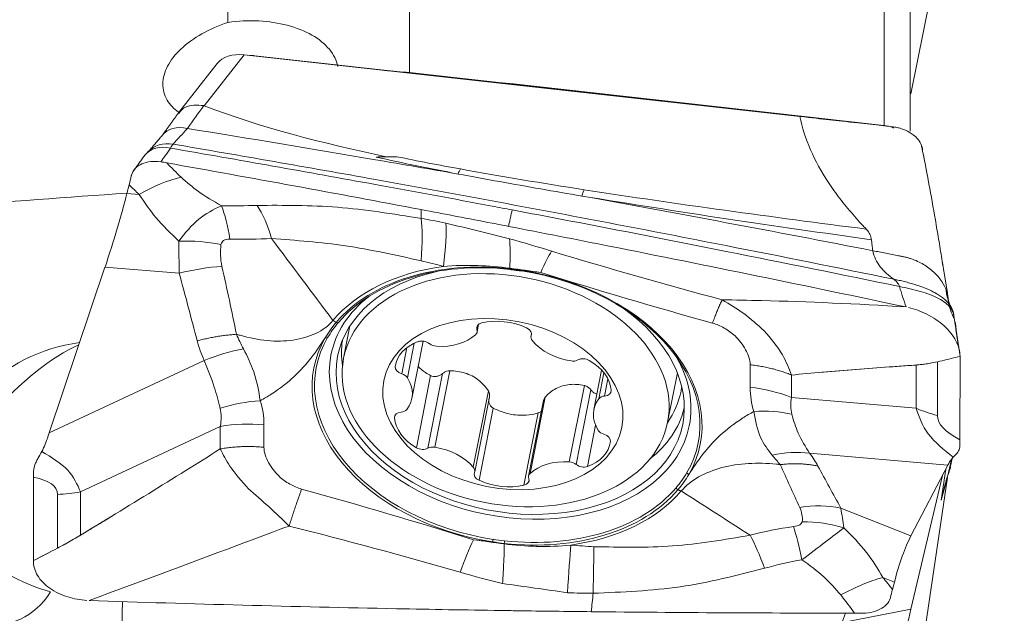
# Model space of a CAD drawing. Extents: x -61 to 52, y -27 to 54.
# Tile 8 of 12: x 33.02 to 40.33, y 5.59 to 10. Entities that reach past the tile are written whole.
import ezdxf

# ---------------------------------------------------------------- set-up
doc = ezdxf.new("R2010")
doc.units = 0
doc.header["$PDMODE"] = 1
doc.layers.get('DEFPOINTS').update_dxf_attribs({"linetype": 'CONTINUOUS'})
for name, color, linetype, lineweight in [('1', 4, 'CONTINUOUS', 50), ('2', 7, 'CONTINUOUS', 25), ('SK2', 7, 'CONTINUOUS', 25)]:
    doc.layers.add(name, color=color, linetype=linetype, lineweight=lineweight)
doc.styles.add('STANDARD 3.5 mm', font='monos.ttf', dxfattribs={"height": 3.5})
doc.dimstyles.new('AM_DIN', dxfattribs={"dimtxt": 3.5, "dimasz": 2.5, "dimexe": 2, "dimexo": 1, "dimgap": 1, "dimtad": 1, "dimdsep": 46, "dimtxsty": 'STANDARD 3.5 mm', "dimcen": 0.09, "dimadec": 0, "dimazin": 2, "dimtm": 1e-09, "dimtfac": 0.707107, "dimtmove": 0, "dimatfit": 3, "dimfxl": 1, "dimtolj": 1, "dimlwd": -1, "dimlwe": -1, "dimarcsym": 0})

# ---------------------------------------------------------------- blocks, each defined once
blk = doc.blocks.new('*D8')
at = {"layer": 'DEFPOINTS', "color": 0}
for p in [(-50, 49.0545), (40, 12.5), (-50, 9)]:
    blk.add_point(p, dxfattribs=at)
at = {"layer": 'SK2', "color": 0}
for p, q in [((-50, 10), (-50, 51.0545)), ((40, 13.5), (40, 51.0545)), ((37.5, 49.0545), (-47.5, 49.0545))]:
    blk.add_line(p, q, dxfattribs=at)
for points in [[(-47.5, 49.4712), (-47.5, 48.6378), (-50, 49.0545)], [(37.5, 49.4712), (37.5, 48.6378), (40, 49.0545)]]:
    blk.add_solid(points, dxfattribs=at)
at = {"layer": 'SK2', "color": 0, "insert": (-5, 51.866), "char_height": 3.5, "attachment_point": 5, "style": 'STANDARD 3.5 mm'}
blk.add_mtext('\\A1;90', dxfattribs=at)
blk = doc.blocks.new('*D13')
at = {"layer": '2', "color": 0}
for p, q in [((41, 12.5), (51.8076, 12.5)), ((49.8076, 10), (49.8076, -10)), ((41, -12.5), (51.8076, -12.5))]:
    blk.add_line(p, q, dxfattribs=at)
for points in [[(49.3909, 10), (50.2243, 10), (49.8076, 12.5)], [(49.3909, -10), (50.2243, -10), (49.8076, -12.5)]]:
    blk.add_solid(points, dxfattribs=at)
at = {"layer": 'DEFPOINTS', "color": 0}
for p in [(40, 12.5), (40, -12.5), (49.8076, -12.5)]:
    blk.add_point(p, dxfattribs=at)
at = {"layer": '2', "color": 0, "insert": (46.9445, 0), "char_height": 3.5, "attachment_point": 5, "rotation": 90, "style": 'STANDARD 3.5 mm'}
blk.add_mtext('\\A1;%%c25', dxfattribs=at)

msp = doc.modelspace()

# ---------------------------------------------------------------- linework, layer by layer
at = {"layer": '1', "lineweight": 18}
for p, q in [((39.9095, 10.798), (39.6353, 9.444)), ((34.5684, 10.4427), (34.5684, 9.9751)), ((35.9145, 10.4136), (35.9145, 9.6022)), ((39.6292, 9.1677), (39.6292, 10.251)), ((34.6874, 9.7337), (34.7543, 9.7263)), ((34.7543, 9.7263), (38.8115, 9.2759)), ((34.7669, 9.7273), (39.4337, 9.2092)), ((34.4888, 9.6706), (34.2022, 9.3039)), ((35.8211, 8.9772), (35.7427, 8.9771)), ((33.8188, 8.7047), (33.8348, 8.7684)), ((33.2423, 6.9257), (33.6559, 8.1573)), ((36.7447, 8.1284), (36.7451, 8.129)), ((38.5251, 7.9088), (38.5267, 7.9088)), ((38.5267, 7.9088), (38.5279, 7.9088)), ((35.4737, 7.7202), (35.4264, 7.4807)), ((36.4168, 7.6745), (36.4283, 7.7324)), ((35.9328, 7.1808), (36.0171, 7.6075)), ((36.8209, 7.6636), (36.8167, 7.6422)), ((39.9996, 6.8754), (39.9999, 7.4942)), ((35.8152, 7.4463), (35.8097, 7.4184)), ((37.3406, 7.3923), (37.2828, 7.0992)), ((37.83, 7.006), (37.9024, 7.3725)), ((36.3989, 6.6378), (36.5087, 7.1942)), ((36.9095, 7.166), (36.7988, 6.6056)), ((39.9095, 6.6857), (39.6353, 6.1603)), ((33.1246, 6.5963), (33.1243, 5.9775)), ((39.8693, 6.6087), (39.6353, 5.6161)), ((39.7226, 5.357), (39.9066, 6.5935)), ((34.7068, 6.1163), (34.7055, 6.1158)), ((34.7085, 6.1169), (34.7068, 6.1163)), ((39.513, 5.8182), (39.4987, 5.7632))]:
    msp.add_line(p, q, dxfattribs=at)
at = {"layer": '1', "lineweight": 13}
for p, q in [((39.4359, 10.3018), (39.4359, 9.209)), ((34.6874, 9.7337), (34.3923, 9.3562)), ((34.7664, 9.725), (34.7669, 9.7273)), ((39.6292, 9.4449), (39.6353, 9.444)), ((39.4332, 9.2064), (39.4337, 9.2092)), ((33.8188, 8.7047), (33.9097, 8.6971)), ((34.2071, 8.1114), (33.6559, 8.1573)), ((36.6597, 8.1455), (36.6601, 8.1396)), ((36.745, 8.1339), (36.7447, 8.1284)), ((36.8887, 8.1179), (36.745, 8.1339)), ((36.4221, 7.7268), (36.4154, 7.6925)), ((36.821, 7.6609), (36.8186, 7.6484)), ((35.8963, 7.5593), (35.8579, 7.3646)), ((35.9505, 7.5914), (35.8999, 7.3352)), ((33.2423, 6.9257), (34.3915, 7.4648)), ((39.8321, 7.4546), (39.8319, 7.0558)), ((36.214, 7.3869), (36.1021, 6.82)), ((38.4427, 7.2644), (38.4428, 7.4314)), ((39.6739, 7.1086), (39.6741, 7.43)), ((36.0721, 7.3521), (35.9662, 6.8156)), ((36.1597, 7.366), (36.0503, 6.8121)), ((37.3578, 7.3723), (37.3198, 7.1797)), ((37.3877, 7.3264), (37.3626, 7.1997)), ((38.7494, 7.3557), (38.7494, 7.1887)), ((36.5005, 7.2378), (36.3886, 6.6709)), ((37.2125, 7.2775), (37.1005, 6.7106)), ((37.2613, 7.2454), (37.1519, 6.6914)), ((36.9219, 7.1917), (36.81, 6.6248)), ((38.7494, 7.1887), (39.6739, 7.1086)), ((36.5371, 7.1103), (36.4311, 6.5737)), ((35.8066, 7.0548), (35.8031, 7.0372)), ((36.8702, 7.0738), (36.7643, 6.5372)), ((34.5113, 6.974), (33.4748, 6.4879)), ((34.5112, 6.807), (34.5113, 6.974)), ((34.8352, 6.9859), (34.8351, 6.8189)), ((37.2962, 6.9823), (37.2358, 6.6765)), ((39.9095, 6.6857), (38.8842, 6.7746)), ((39.8939, 6.6558), (39.8602, 6.4254)), ((39.8602, 6.4254), (39.9066, 6.5935)), ((33.3025, 6.0696), (33.3027, 6.4685)), ((33.4748, 6.4879), (33.4747, 6.1664)), ((39.1158, 6.3665), (39.6353, 6.1603)), ((36.3892, 6.1324), (36.5329, 6.1165)), ((39.513, 5.8182), (39.4272, 5.8522)), ((39.1158, 5.5141), (39.6353, 5.6161))]:
    msp.add_line(p, q, dxfattribs=at)
at = {"layer": '1', "lineweight": 18}
for centre, major_axis, ratio, start_param, end_param in [((34.6989, 9.5659), (-0.2304, 0.0649), 0.680893, 4.950794, 6.011173), ((34.7641, 9.5878), (-0.1962, 0.0387), 0.69241, 4.83398, 5.019519), ((48.5824, 0.0001), (-85.2591, 8.6879), 0.097713, 4.871472, 4.873678), ((27.974, 2.0798), (-87.1378, 8.8746), 0.094943, 4.590144, 4.63081), ((34.1364, 8.8507), (0.1856, -0.1358), 0.769984, 2.055223, 3.124004), ((34.137, 8.8514), (0.1484, -0.1757), 0.92542, 2.293483, 3.25359), ((32.6638, 7.0163), (-1.1639, -2.5152), 0.178457, 2.122291, 2.386028), ((34.3396, 7.9034), (0.0498, 0.8485), 0.304743, 5.30593, 5.720945), ((35.7965, 7.7719), (0.1603, 0.8347), 0.167884, 5.288255, 5.853221), ((35.9818, 7.7345), (0.1757, 0.8316), 0.128474, 5.280459, 5.861984), ((34.2873, 7.8666), (-0.8493, 0.0342), 0.568493, 4.462124, 4.835061), ((36.639, 7.1252), (-1.4345, 0.2833), 0.69241, 4.83398, 5.915197), ((36.6404, 7.1323), (1.417, -0.2798), 0.69241, 1.692387, 2.773604), ((36.662, 7.242), (-1.2802, 0.2528), 0.69241, 5.282883, 6.283185), ((36.639, 7.1252), (-1.434, 0.2832), 0.69241, 2.90596, 4.774969), ((36.6404, 7.1322), (1.4171, -0.2798), 0.69241, 6.047553, 7.916562), ((36.662, 7.242), (-1.3293, 0.2625), 0.69241, 5.744795, 6.283185), ((36.662, 7.242), (-1.2802, 0.2528), 0.69241, 3.141593, 4.141993), ((35.3743, 7.7608), (0.0153, -0.0129), 0.673201, 5.045771, 6.11823), ((36.6137, 7.4836), (0.3767, -0.0744), 0.69241, 1.240959, 2.148045), ((39.9578, 2.494), (-0.5676, 7.5589), 0.072882, 5.42972, 5.475974), ((36.3511, 7.6874), (0.0657, -0.013), 0.69241, 5.813237, 6.66869), ((36.4796, 7.6976), (0.0657, -0.013), 0.69241, 2.148045, 3.527098), ((36.7547, 7.6675), (0.0657, -0.013), 0.69241, 6.145092, 7.524144), ((36.639, 7.1252), (-1.434, 0.2832), 0.69241, 6.047553, 7.916562), ((36.6404, 7.1322), (1.4171, -0.2798), 0.69241, 2.90596, 4.774969), ((35.2931, 7.6465), (0.0173, -0.0101), 0.701567, 4.951021, 5.998218), ((36.1886, 7.3581), (0.3767, -0.0744), 0.69241, 2.288156, 3.195243), ((36.0162, 7.5607), (0.0657, -0.013), 0.69241, 0.909104, 2.288156), ((36.093, 7.8397), (0.3767, -0.0744), 0.69241, 4.90615, 5.813237), ((36.8824, 7.6292), (0.0657, -0.013), 0.69241, 3.003499, 3.858953), ((37.1447, 7.7245), (0.3767, -0.0744), 0.69241, 3.858953, 4.766039), ((33.8404, 6.3324), (-1.2717, 0.6573), 0.86342, 5.402897, 6.684149), ((33.0602, 6.6784), (0.7359, 0.9104), 0.373838, 0.619284, 1.453346), ((34.4907, 7.0579), (-0.7755, -0.3479), 0.486561, 4.251769, 4.622783), ((36.1112, 7.6166), (0.0657, -0.013), 0.69241, 4.050697, 4.90615), ((36.662, 7.242), (-1.3293, 0.2625), 0.69241, 0, 3.141593), ((36.662, 7.242), (-1.2802, 0.2528), 0.69241, 0, 3.141593), ((37.119, 7.5062), (0.0657, -0.013), 0.69241, 4.766039, 5.621493), ((37.2116, 7.4298), (0.0657, -0.013), 0.69241, 1.100848, 2.4799), ((37.0329, 7.2656), (0.3767, -0.0744), 0.69241, 0.193761, 1.100848), ((36.662, 7.242), (-1.3293, 0.2625), 0.69241, 3.141592, 3.680081), ((35.8758, 7.4078), (0.0657, -0.013), 0.69241, 3.195243, 4.574295), ((35.8399, 7.3213), (0.0657, -0.013), 0.69241, 0.577249, 1.432703), ((35.5561, 7.2552), (0.3767, -0.0744), 0.69241, 5.953348, 6.860434), ((37.3463, 7.2468), (0.0657, -0.013), 0.69241, 5.097894, 6.476946), ((34.6889, 6.5635), (-0.8106, -0.2559), 0.674675, 4.358634, 4.7189), ((37.6595, 7.0248), (0.3767, -0.0744), 0.69241, 2.811755, 3.718842), ((37.379, 7.1527), (0.0657, -0.013), 0.69241, 1.956301, 2.811755), ((45.8582, 7.8969), (-7.1124, -0.7983), 0.202228, 6.221568, 6.307156), ((27.1821, 5.1501), (-7.325, -1.9746), 0.200775, 3.045219, 3.130807), ((35.8366, 7.1274), (0.0657, -0.013), 0.69241, 5.097894, 5.953348), ((38.3514, 6.4835), (0.8106, 0.2559), 0.674675, 0.856777, 1.217042), ((35.8693, 7.0333), (0.0657, -0.013), 0.69241, 1.956301, 3.335354), ((36.1827, 7.0144), (0.3767, -0.0744), 0.69241, 3.335354, 4.242441), ((45.2429, 7.249), (-5.411, -0.1971), 0.139223, 6.278047, 6.527717), ((37.3757, 6.9588), (0.0657, -0.013), 0.69241, 3.718842, 4.574295), ((34.2218, 8.4522), (-1.2031, -2.7535), 0.118706, 5.350949, 5.363216), ((37.3398, 6.8722), (0.0657, -0.013), 0.69241, 0.05365, 1.432703), ((36.004, 6.8503), (0.0657, -0.013), 0.69241, 4.242441, 5.621493), ((36.0966, 6.7738), (0.0657, -0.013), 0.69241, 1.624447, 2.4799), ((36.0708, 6.5555), (0.3767, -0.0744), 0.69241, 0.71736, 1.624447), ((37.0269, 6.922), (0.3767, -0.0744), 0.69241, 5.429749, 6.336836), ((38.5652, 6.0684), (0.6814, 0.5081), 0.732152, 0.647632, 1.018646), ((36.3331, 6.6508), (0.0657, -0.013), 0.69241, 6.145092, 7.000545), ((37.1225, 6.4403), (0.3767, -0.0744), 0.69241, 1.764557, 2.671644), ((37.1044, 6.6635), (0.0657, -0.013), 0.69241, 0.909104, 1.764557), ((37.1993, 6.7193), (0.0657, -0.013), 0.69241, 4.050697, 5.429749), ((39.5781, 8.441), (-0.0443, 2.0101), 0.302304, 3.643985, 3.656252), ((27.5569, 4.5803), (-5.7413, -1.9165), 0.118288, 3.102063, 3.351733), ((36.4609, 6.6126), (0.0657, -0.013), 0.69241, 3.003499, 4.382551), ((36.7359, 6.5824), (0.0657, -0.013), 0.69241, 5.289638, 6.66869), ((36.8645, 6.5926), (0.0657, -0.013), 0.69241, 2.671644, 3.527098), ((37.9904, 6.6321), (0.0173, -0.0101), 0.701567, 3.903823, 4.951021), ((40.8393, 6.2278), (-0.2604, -1.2395), 0.788595, 4.572458, 4.718607), ((36.6018, 6.7964), (0.3767, -0.0744), 0.69241, 4.382551, 5.289638), ((36.639, 7.1252), (-1.4345, 0.2833), 0.69241, 1.692387, 2.773604), ((36.6404, 7.1323), (1.417, -0.2798), 0.69241, 4.83398, 5.915197), ((37.9092, 6.5179), (0.0153, -0.0129), 0.673201, 4.023835, 5.096294), ((38.7757, 5.5236), (0.095, -0.8447), 0.141846, 2.130819, 2.545834), ((38.8271, 5.5557), (0.8494, 0.0322), 0.83556, 1.164085, 1.537021), ((39.8783, 3.5078), (-0.0601, 2.821), 0.196316, 0.343245, 0.606983), ((37.0677, 5.3593), (-0.0558, -0.8482), 0.007873, 3.667149, 4.248674), ((37.2586, 5.3505), (-0.0226, -0.8497), 0.012059, 2.040449, 2.605415), ((32.8699, 6.1623), (-0.0232, -0.6561), 0.765851, 6.108014, 7.191539), ((39.8783, 7.3836), (-0.542, -2.7645), 0.046542, 0.622594, 0.886331)]:
    msp.add_ellipse(centre, major_axis=major_axis, ratio=ratio, start_param=start_param, end_param=end_param, dxfattribs=at)
at = {"layer": '1', "lineweight": 13}
for centre, major_axis, ratio, start_param, end_param in [((34.2645, 8.9977), (0.1862, -0.1351), 0.764502, 2.062548, 3.124512), ((36.2685, 8.4575), (0.0897, 0.4919), 0.200148, 0.550544, 0.688133), ((33.9818, 8.007), (-0.68, -0.7332), 0.586993, 3.846461, 4.237784), ((37.1864, 8.3036), (0.0769, 0.4941), 0.158985, 0.545878, 0.713307), ((34.6014, 7.8968), (-0.0059, 0.85), 0.414521, 5.298666, 5.717802), ((36.7699, 7.5163), (0.2552, 0.8108), 0.113653, 0.395326, 0.771102), ((34.3063, 7.7044), (-0.8213, -0.2192), 0.492714, 4.315947, 4.701686), ((36.6395, 7.1281), (-1.462, 0.2887), 0.69241, 5.174669, 5.915197), ((36.6764, 8.2283), (-0.0132, -0.1193), 0.087512, 5.450341, 5.489397), ((36.6918, 7.3925), (-1.2693, 0.2507), 0.69241, 0.035146, 0.243276), ((36.7086, 7.478), (1.2215, -0.2412), 0.69241, 5.988956, 6.283185), ((36.7086, 7.478), (1.2215, -0.2412), 0.69241, 0, 0.036914), ((38.3239, 6.6627), (0.85, -0.0004), 0.714885, 1.046927, 1.430899), ((45.977, 8.4985), (-7.5251, -1.3389), 0.27724, 6.23376, 6.319348), ((27.301, 5.7518), (-7.5251, -1.3389), 0.27724, 3.092167, 3.177755), ((36.6918, 7.3925), (-1.2693, 0.2507), 0.69241, 2.608307, 3.106348), ((40.1745, 7.7273), (1, -0.0005), 0.714885, 4.18852, 4.363053), ((34.7164, 6.3843), (-0.85, 0.0004), 0.714885, 4.572492, 4.956464), ((33.103, 6.154), (-0.6633, 0.35), 0.43206, 0.094513, 2.015458), ((33.2335, 7.1817), (-1, 0.0005), 0.714885, 1.640339, 1.814872), ((36.6395, 7.1281), (-1.462, 0.2887), 0.69241, 2.033076, 2.773604), ((38.7968, 5.6603), (0.7463, 0.4069), 0.800972, 0.756488, 1.142226), ((38.5032, 5.4761), (0.1962, -0.827), 0.199381, 2.089613, 2.508749), ((36.2704, 5.5307), (-0.2552, -0.8108), 0.113653, 3.912695, 4.288471), ((36.5357, 6.1306), (-0.003, -0.0198), 0.045123, 4.470185, 5.517382), ((36.6351, 6.1919), (0.0132, 0.1193), 0.087512, 2.398327, 2.437383), ((36.6211, 6.1194), (-0.0022, -0.0199), 0.087512, 4.467461, 5.53992), ((39.082, 5.1592), (0.7741, 0.6331), 0.448856, 0.786991, 1.178314), ((33.7366, 6.1316), (-0.0059, 1.5), 0.032433, 3.52254, 4.399289)]:
    msp.add_ellipse(centre, major_axis=major_axis, ratio=ratio, start_param=start_param, end_param=end_param, dxfattribs=at)
at = {"layer": '1', "lineweight": 18}
for centre, major_axis in [((36.6282, 7.2433), (-1.2018, 0.2373)), ((36.6078, 7.14), (-0.8829, 0.1744))]:
    msp.add_ellipse(centre, major_axis=major_axis, ratio=0.69241, dxfattribs=at)
for points, knots in [([(34.5684, 9.9751), (34.5008, 9.9525), (34.4347, 9.9234), (34.3164, 9.8566), (34.2627, 9.8178), (34.1765, 9.7365), (34.1425, 9.6929), (34.0972, 9.606), (34.0854, 9.5614), (34.0844, 9.4762), (34.0958, 9.4344), (34.1376, 9.3636), (34.1664, 9.333), (34.2023, 9.3072)], [0, 0, 0, 0, 0.170379, 0.170379, 0.341029, 0.341029, 0.508221, 0.508221, 0.675381, 0.675381, 0.846311, 0.846311, 1, 1, 1, 1]), ([(35.3826, 9.6478), (35.3743, 9.6922), (35.353, 9.7357), (35.2882, 9.8142), (35.2438, 9.8503), (35.1382, 9.9104), (35.0755, 9.9353), (34.9419, 9.9708), (34.8693, 9.982), (34.7205, 9.99), (34.642, 9.9863), (34.5684, 9.9751)], [0, 0, 0, 0, 0.199932, 0.199932, 0.399886, 0.399886, 0.599291, 0.599291, 0.79545, 0.79545, 1, 1, 1, 1]), ([(34.3886, 9.3573), (34.3391, 9.3601), (34.2601, 9.3645), (34.2174, 9.3182), (34.2036, 9.2981)], [0, 0, 0, 0, 0.62752, 1, 1, 1, 1]), ([(38.8115, 9.2759), (38.8281, 9.1933), (38.8813, 9.0285), (38.9931, 8.8257), (39.1062, 8.6668), (39.1858, 8.5689), (39.246, 8.5014), (39.2797, 8.4645), (39.2967, 8.4475), (39.3039, 8.4394)], [0, 0, 0, 0, 0.287544, 0.575088, 0.718861, 0.862633, 0.934519, 0.970462, 1, 1, 1, 1]), ([(39.4209, 9.2083), (39.3684, 9.2141), (39.0997, 9.2437), (38.9931, 9.2558), (38.8115, 9.2759)], [0, 0, 0, 0, 0.253723, 1, 1, 1, 1]), ([(39.7226, 9.0179), (39.7217, 9.0294), (39.7218, 9.0534), (39.6898, 9.1078), (39.658, 9.1373), (39.6191, 9.1637), (39.5719, 9.1851), (39.5195, 9.1971), (39.5167, 9.1976), (39.4457, 9.2055), (39.4209, 9.2083)], [0, 0, 0, 0, 0.187969, 0.328946, 0.469922, 0.563907, 0.704883, 0.798868, 0.939845, 1, 1, 1, 1]), ([(39.4359, 9.209), (39.4581, 9.2064), (39.4805, 9.2012), (39.5037, 9.1928), (39.5062, 9.1919), (39.5086, 9.1909)], [0, 0, 0, 0, 0.894792, 0.894792, 1, 1, 1, 1]), ([(39.8791, 8.1289), (39.8784, 8.1333), (39.8736, 8.1633), (39.8609, 8.2434), (39.8409, 8.3663), (39.809, 8.5556), (39.7694, 8.7782), (39.7381, 8.9407), (39.7226, 9.0179)], [0, 0, 0, 0, 0.013246, 0.08915, 0.240958, 0.392767, 0.696383, 1, 1, 1, 1]), ([(34.0695, 8.9391), (34.0444, 8.943), (34.0191, 8.9439), (33.9719, 8.9389), (33.9493, 8.9329), (33.9103, 8.915), (33.8932, 8.9029), (33.8671, 8.8746), (33.8576, 8.8581), (33.8518, 8.8389), (33.8513, 8.8367), (33.8508, 8.8346)], [0, 0, 0, 0, 0.244198, 0.244198, 0.488498, 0.488498, 0.731143, 0.731143, 0.970802, 0.970802, 1, 1, 1, 1]), ([(34.1141, 8.9316), (34.1142, 8.9316), (34.1142, 8.9316), (34.1489, 8.8953), (34.1844, 8.8594), (34.2209, 8.8241)], [0, 0, 0, 0, 0.000314, 0.000314, 1, 1, 1, 1]), ([(37.1932, 8.6852), (37.1932, 8.6852), (37.1931, 8.6852), (36.9901, 8.7201), (36.7875, 8.7555), (36.4819, 8.8106), (36.3785, 8.8296), (36.2753, 8.8488), (36.2752, 8.8488), (36.2752, 8.8488)], [0, 0, 0, 0, 0.000063, 0.000063, 0.661015, 0.661015, 0.999937, 0.999937, 1, 1, 1, 1]), ([(34.2026, 8.35), (34.2504, 8.4095), (34.3459, 8.5286), (34.4617, 8.585), (34.5196, 8.6132)], [0, 0, 0, 0, 0.500054, 1, 1, 1, 1]), ([(36.6498, 8.46), (36.6096, 8.4678), (36.3933, 8.5097), (36.1769, 8.5512), (36.0007, 8.5846)], [0, 0, 0, 0, 0.185686, 1, 1, 1, 1]), ([(39.6001, 7.8612), (38.8657, 8.0165), (37.8823, 8.2184), (36.8989, 8.4116), (36.6499, 8.4599)], [0, 0, 0, 0, 0.746781, 1, 1, 1, 1]), ([(39.3039, 8.4394), (39.3055, 8.4377), (39.3071, 8.4358), (39.3087, 8.4339), (39.3088, 8.4338)], [0, 0, 0, 0, 0.945512, 1, 1, 1, 1]), ([(39.3088, 8.4338), (39.3172, 8.4239), (39.3286, 8.4077), (39.336, 8.3891), (39.338, 8.3824)], [0, 0, 0, 0, 0.658544, 1, 1, 1, 1]), ([(36.6576, 8.3681), (36.6595, 8.3453), (36.6611, 8.3053), (36.6617, 8.2421), (36.6625, 8.2376), (36.6598, 8.1489)], [0, 0, 0, 0, 0.5, 0.5, 1, 1, 1, 1]), ([(39.338, 8.3824), (39.3389, 8.3794), (39.3406, 8.373), (39.3417, 8.366), (39.3423, 8.3621), (39.3423, 8.3618)], [0, 0, 0, 0, 0.460212, 0.947628, 1, 1, 1, 1]), ([(39.3423, 8.3618), (39.3428, 8.3587), (39.3444, 8.3451), (39.3478, 8.3175), (39.3511, 8.293), (39.3532, 8.279)], [0, 0, 0, 0, 0.113069, 0.493182, 1, 1, 1, 1]), ([(39.9131, 7.9072), (39.9131, 7.9302), (39.9048, 7.9786), (39.8677, 8.0524), (39.8083, 8.1213), (39.7566, 8.1602), (39.7147, 8.1853), (39.6856, 8.2008), (39.6473, 8.2164), (39.616, 8.2261), (39.5922, 8.2322), (39.5683, 8.2373), (39.5364, 8.2437), (39.4966, 8.2515), (39.4329, 8.2635), (39.3851, 8.2728), (39.3532, 8.279)], [0, 0, 0, 0, 0.125, 0.25, 0.375, 0.5, 0.5, 0.5625, 0.625, 0.65625, 0.6875, 0.71875, 0.75, 0.8125, 0.875, 1, 1, 1, 1]), ([(36.6598, 8.1489), (36.5805, 8.1597), (36.5006, 8.1664), (36.3355, 8.1719), (36.2498, 8.1699), (36.1664, 8.1629)], [0, 0, 0, 0, 0.477888, 0.477888, 1, 1, 1, 1]), ([(39.9329, 7.8605), (39.9282, 7.8689), (39.9171, 7.8853), (39.8963, 7.9084), (39.8716, 7.93), (39.8482, 7.9466), (39.8305, 7.9576), (39.8214, 7.9629), (39.8161, 7.9659), (39.8135, 7.9673), (39.8014, 7.9739), (39.7792, 7.9851), (39.7437, 8.0005), (39.7065, 8.0146), (39.668, 8.0274), (39.6286, 8.0391), (39.5885, 8.0496), (39.5481, 8.0592), (39.5213, 8.0649), (39.5079, 8.0676)], [0, 0, 0, 0, 0.075446, 0.152492, 0.229539, 0.306585, 0.345108, 0.364369, 0.374, 0.383631, 0.383631, 0.460677, 0.537723, 0.614769, 0.691815, 0.768862, 0.845908, 0.922954, 1, 1, 1, 1]), ([(39.5079, 8.0676), (39.5155, 8.0621), (39.5227, 8.0561), (39.5308, 8.0475), (39.5326, 8.0455), (39.5342, 8.0435)], [0, 0, 0, 0, 0.779164, 0.779164, 1, 1, 1, 1]), ([(39.9514, 7.8147), (39.9462, 7.8277), (39.922, 7.8707), (39.8783, 7.9044), (39.8012, 7.9453), (39.7326, 7.9704), (39.6293, 7.9968), (39.5766, 8.0082), (39.5506, 8.0135)], [0, 0, 0, 0, 0.116771, 0.41118, 0.41118, 0.70559, 0.852795, 1, 1, 1, 1]), ([(39.5506, 8.0135), (39.5543, 8.0008), (39.5581, 7.9881), (39.5659, 7.9627), (39.57, 7.95), (39.5741, 7.9373)], [0, 0, 0, 0, 0.500061, 0.500061, 1, 1, 1, 1]), ([(39.9131, 7.9072), (39.9111, 7.9205), (39.9079, 7.9417), (39.9047, 7.9628), (39.9035, 7.9706)], [0, 0, 0, 0, 0.628927, 1, 1, 1, 1]), ([(39.6164, 7.8575), (39.6631, 7.8463), (39.7609, 7.8109), (39.8447, 7.7543), (39.9189, 7.6869), (39.9789, 7.6117), (39.9999, 7.5321), (39.9999, 7.4942)], [0, 0, 0, 0, 0.22987, 0.48658, 0.48658, 0.74329, 1, 1, 1, 1]), ([(35.3473, 7.7616), (35.2813, 7.6812), (35.1733, 7.6337), (34.9283, 7.5972), (34.795, 7.6122), (34.6492, 7.6532), (34.6404, 7.6558), (34.6316, 7.6584)], [0, 0, 0, 0, 0.484379, 0.484379, 0.968757, 0.968757, 1, 1, 1, 1]), ([(35.2903, 7.6324), (35.3135, 7.672), (35.3402, 7.7105), (35.371, 7.7468), (35.371, 7.7468), (35.371, 7.7468)], [0, 0, 0, 0, 0.99969, 0.99969, 1, 1, 1, 1]), ([(39.9549, 7.7774), (39.9549, 7.7822), (39.9545, 7.7918), (39.9529, 7.8046), (39.9513, 7.8125), (39.9506, 7.8157)], [0, 0, 0, 0, 0.371264, 0.742528, 1, 1, 1, 1]), ([(38.4427, 7.4314), (38.4428, 7.4686), (38.4289, 7.5074), (38.3886, 7.5796), (38.3632, 7.615), (38.3078, 7.6685), (38.2798, 7.6882), (38.2228, 7.7195), (38.194, 7.733), (38.1633, 7.7415)], [0, 0, 0, 0, 0.307687, 0.307687, 0.608411, 0.608411, 0.816724, 0.816724, 1, 1, 1, 1]), ([(38.5461, 7.6851), (38.5959, 7.6269), (38.683, 7.5251), (38.7295, 7.4064), (38.7494, 7.3557)], [0, 0, 0, 0, 0.572806, 1, 1, 1, 1]), ([(34.6316, 7.6584), (34.6316, 7.6584), (34.6316, 7.6584), (34.6471, 7.6215), (34.6645, 7.5854), (34.6838, 7.5505)], [0, 0, 0, 0, 0.000447, 0.000447, 1, 1, 1, 1]), ([(34.6838, 7.5505), (34.7117, 7.4932), (34.7767, 7.3594), (34.7964, 7.236), (34.8077, 7.1654)], [0, 0, 0, 0, 0.42783, 1, 1, 1, 1]), ([(39.7796, 7.4436), (39.787, 7.4449), (39.8162, 7.4505), (39.8896, 7.4669), (39.9559, 7.4839), (39.9999, 7.4942)], [0, 0, 0, 0, 0.102623, 0.401749, 1, 1, 1, 1]), ([(35.9767, 7.4224), (35.9845, 7.414), (35.993, 7.4059), (36.0226, 7.3807), (36.0463, 7.3651), (36.0721, 7.3521)], [0, 0, 0, 0, 0.304447, 0.304447, 1, 1, 1, 1]), ([(36.214, 7.3869), (36.2062, 7.3868), (36.1982, 7.3856), (36.1831, 7.381), (36.1758, 7.3775), (36.1659, 7.3711), (36.1627, 7.3686), (36.1597, 7.366)], [0, 0, 0, 0, 0.395528, 0.395528, 0.793275, 0.793275, 1, 1, 1, 1]), ([(36.5005, 7.2378), (36.4811, 7.2682), (36.4561, 7.2961), (36.3977, 7.3413), (36.3634, 7.3591), (36.2913, 7.3817), (36.2525, 7.3871), (36.214, 7.3869)], [0, 0, 0, 0, 0.333303, 0.333303, 0.667832, 0.667832, 1, 1, 1, 1]), ([(38.9774, 7.3763), (38.9803, 7.3765), (39.1453, 7.3908), (39.3109, 7.404), (39.4741, 7.4159)], [0, 0, 0, 0, 0.017521, 1, 1, 1, 1]), ([(39.4741, 7.4159), (39.4778, 7.4162), (39.5025, 7.4179), (39.548, 7.4212), (39.6106, 7.4253), (39.6564, 7.4283), (39.6815, 7.4305), (39.6855, 7.4309)], [0, 0, 0, 0, 0.053323, 0.350062, 0.6468, 0.943539, 1, 1, 1, 1]), ([(39.6855, 7.4309), (39.692, 7.4315), (39.7091, 7.4332), (39.7402, 7.4369), (39.765, 7.4409), (39.779, 7.4435)], [0, 0, 0, 0, 0.212197, 0.555266, 1, 1, 1, 1]), ([(36.0721, 7.3521), (36.0782, 7.3491), (36.085, 7.347), (36.0992, 7.3447), (36.1067, 7.3447), (36.1216, 7.3465), (36.1292, 7.3485), (36.1437, 7.3545), (36.1507, 7.3587), (36.1578, 7.3643), (36.1587, 7.3652), (36.1597, 7.366)], [0, 0, 0, 0, 0.230773, 0.230773, 0.463514, 0.463514, 0.704508, 0.704508, 0.958658, 0.958658, 1, 1, 1, 1]), ([(36.5087, 7.1941), (36.5096, 7.1986), (36.51, 7.2032), (36.5096, 7.2152), (36.5079, 7.2228), (36.5036, 7.2326), (36.5022, 7.2353), (36.5005, 7.2378)], [0, 0, 0, 0, 0.302219, 0.302219, 0.805062, 0.805062, 1, 1, 1, 1]), ([(37.2125, 7.2775), (37.1762, 7.2859), (37.139, 7.2889), (37.068, 7.2818), (37.0333, 7.2715), (36.9719, 7.2395), (36.9444, 7.2174), (36.9219, 7.1917)], [0, 0, 0, 0, 0.333303, 0.333303, 0.667832, 0.667832, 1, 1, 1, 1]), ([(37.2613, 7.2454), (37.2563, 7.2518), (37.2502, 7.2577), (37.2369, 7.2677), (37.2294, 7.2719), (37.2187, 7.2759), (37.2156, 7.2768), (37.2125, 7.2775)], [0, 0, 0, 0, 0.414936, 0.414936, 0.835667, 0.835667, 1, 1, 1, 1]), ([(37.2613, 7.2454), (37.2663, 7.2389), (37.2723, 7.233), (37.2856, 7.2229), (37.2931, 7.2188), (37.3023, 7.2153), (37.3039, 7.2148), (37.3055, 7.2143)], [0, 0, 0, 0, 0.450991, 0.450991, 0.908149, 0.908149, 1, 1, 1, 1]), ([(36.5064, 7.1856), (36.5039, 7.1786), (36.5027, 7.171), (36.5032, 7.156), (36.5049, 7.1484), (36.511, 7.1345), (36.5154, 7.128), (36.5255, 7.1177), (36.531, 7.1135), (36.5371, 7.1103)], [0, 0, 0, 0, 0.261378, 0.261378, 0.525495, 0.525495, 0.78172, 0.78172, 1, 1, 1, 1]), ([(36.9219, 7.1917), (36.9174, 7.1865), (36.9138, 7.1803), (36.9107, 7.1713), (36.91, 7.1687), (36.9095, 7.1661)], [0, 0, 0, 0, 0.726044, 0.726044, 1, 1, 1, 1]), ([(36.5371, 7.1103), (36.5737, 7.0906), (36.6144, 7.0757), (36.6969, 7.0579), (36.74, 7.0547), (36.8118, 7.0598), (36.8419, 7.0652), (36.8702, 7.0738)], [0, 0, 0, 0, 0.365324, 0.365324, 0.730737, 0.730737, 1, 1, 1, 1]), ([(36.8702, 7.0738), (36.8769, 7.0758), (36.8831, 7.0789), (36.8923, 7.0857), (36.8957, 7.089), (36.8986, 7.0927)], [0, 0, 0, 0, 0.58325, 0.58325, 1, 1, 1, 1]), ([(38.6059, 6.7597), (38.5749, 6.8008), (38.5024, 6.8971), (38.482, 7.0166), (38.4703, 7.085)], [0, 0, 0, 0, 0.42783, 1, 1, 1, 1]), ([(34.7209, 6.5099), (34.6707, 6.5664), (34.583, 6.665), (34.5328, 6.7645), (34.5113, 6.807)], [0, 0, 0, 0, 0.572806, 1, 1, 1, 1]), ([(34.8352, 6.8189), (34.8352, 6.7817), (34.849, 6.7429), (34.8893, 6.6708), (34.9147, 6.6354), (34.9701, 6.5818), (34.9981, 6.5621), (35.0551, 6.5309), (35.0839, 6.5173), (35.1146, 6.5088)], [0, 0, 0, 0, 0.307687, 0.307687, 0.608411, 0.608411, 0.816724, 0.816724, 1, 1, 1, 1]), ([(39.9723, 6.7691), (39.9767, 6.7735), (39.9807, 6.7784), (39.9874, 6.7892), (39.9903, 6.7951), (39.997, 6.8139), (39.9993, 6.8282), (39.9994, 6.8436)], [0, 0, 0, 0, 0.251235, 0.251235, 0.502496, 0.502496, 1, 1, 1, 1]), ([(33.1585, 6.7362), (33.1532, 6.7273), (33.1484, 6.7182), (33.1402, 6.7001), (33.1367, 6.6911), (33.1284, 6.6643), (33.1254, 6.6465), (33.125, 6.6296)], [0, 0, 0, 0, 0.251235, 0.251235, 0.502496, 0.502496, 1, 1, 1, 1]), ([(38.6658, 6.6902), (38.6658, 6.6902), (38.6658, 6.6902), (38.6474, 6.7128), (38.6275, 6.7361), (38.6059, 6.7597)], [0, 0, 0, 0, 0.000447, 0.000447, 1, 1, 1, 1]), ([(37.9318, 6.4945), (37.9977, 6.5743), (38.1081, 6.6342), (38.3592, 6.7018), (38.4966, 6.7072), (38.6475, 6.6923), (38.6566, 6.6913), (38.6658, 6.6902)], [0, 0, 0, 0, 0.484379, 0.484379, 0.968757, 0.968757, 1, 1, 1, 1]), ([(39.9244, 6.665), (39.9262, 6.6693), (39.9279, 6.6728), (39.9289, 6.673), (39.929, 6.6723), (39.9285, 6.669), (39.9278, 6.6664), (39.926, 6.6599), (39.9248, 6.6561), (39.9215, 6.6455), (39.919, 6.6381), (39.9136, 6.622), (39.9106, 6.613), (39.9077, 6.604)], [0, 0, 0, 0, 0.261825, 0.261825, 0.383511, 0.383511, 0.506064, 0.506064, 0.620437, 0.620437, 0.79965, 0.79965, 1, 1, 1, 1]), ([(37.9876, 6.618), (37.9644, 6.5783), (37.9377, 6.5399), (37.9069, 6.5036), (37.9069, 6.5036), (37.9069, 6.5035)], [0, 0, 0, 0, 0.99969, 0.99969, 1, 1, 1, 1]), ([(33.6989, 6.303), (33.6947, 6.3005), (33.6671, 6.2836), (33.616, 6.2524), (33.5458, 6.2094), (33.4944, 6.1781), (33.4664, 6.1614), (33.462, 6.1587)], [0, 0, 0, 0, 0.053323, 0.350062, 0.6468, 0.943539, 1, 1, 1, 1]), ([(39.1385, 6.2203), (39.0961, 6.1879), (39.0113, 6.1233), (38.8883, 6.0302), (38.8268, 5.9837)], [0, 0, 0, 0, 0.500054, 1, 1, 1, 1]), ([(33.3587, 6.0995), (33.3506, 6.0951), (33.3191, 6.078), (33.2409, 6.037), (33.171, 6.0016), (33.1243, 5.9775)], [0, 0, 0, 0, 0.102623, 0.401749, 1, 1, 1, 1]), ([(36.6056, 5.8078), (36.609, 5.8576), (36.6128, 5.9245), (36.6164, 6.0091), (36.6176, 6.0239), (36.6182, 6.1018)], [0, 0, 0, 0, 0.5, 0.5, 1, 1, 1, 1]), ([(36.6182, 6.1018), (36.6976, 6.0912), (36.7775, 6.0849), (36.9429, 6.0811), (37.0289, 6.0844), (37.1126, 6.0932)], [0, 0, 0, 0, 0.477888, 0.477888, 1, 1, 1, 1]), ([(33.5211, 5.6818), (33.4727, 5.6848), (33.3716, 5.7029), (33.2849, 5.7447), (33.2081, 5.7991), (33.1459, 5.8637), (33.1243, 5.9397), (33.1243, 5.9775)], [0, 0, 0, 0, 0.22987, 0.48658, 0.48658, 0.74329, 1, 1, 1, 1]), ([(39.2168, 5.5874), (39.2168, 5.5874), (39.2168, 5.5874), (39.1838, 5.6325), (39.1501, 5.6776), (39.1155, 5.7224)], [0, 0, 0, 0, 0.000314, 0.000314, 1, 1, 1, 1]), ([(39.2628, 5.5867), (39.2885, 5.5859), (39.3145, 5.5883), (39.3627, 5.5982), (39.3856, 5.606), (39.425, 5.6256), (39.4421, 5.6378), (39.468, 5.665), (39.4773, 5.6804), (39.4828, 5.6988), (39.4834, 5.7009), (39.4839, 5.7029)], [0, 0, 0, 0, 0.244198, 0.244198, 0.488498, 0.488498, 0.731143, 0.731143, 0.970802, 0.970802, 1, 1, 1, 1]), ([(33.538, 5.681), (34.298, 5.6553), (35.3159, 5.6283), (36.334, 5.6107), (36.5918, 5.6068)], [0, 0, 0, 0, 0.746781, 1, 1, 1, 1]), ([(36.5919, 5.6068), (36.6335, 5.6062), (36.8575, 5.603), (37.0815, 5.6001), (37.2639, 5.5981)], [0, 0, 0, 0, 0.185686, 1, 1, 1, 1]), ([(39.1513, 5.5878), (39.1081, 5.4803), (39.0743, 5.3698), (39.0355, 5.1935), (39.0243, 5.1244), (39.0173, 5.0578)], [0, 0, 0, 0, 0.603698, 0.603698, 1, 1, 1, 1])]:
    msp.add_open_spline(points, degree=3, knots=knots, dxfattribs=at)
at = {"layer": '1', "lineweight": 13}
for points, knots in [([(34.3886, 9.3573), (34.3482, 9.3002), (34.3079, 9.2434), (34.2676, 9.1869), (34.2676, 9.1869), (34.2676, 9.1869)], [0, 0, 0, 0, 0.999815, 0.999815, 1, 1, 1, 1]), ([(36.2752, 8.8488), (36.0708, 8.8846), (35.4016, 9.0005), (34.7324, 9.1119), (34.2676, 9.1869)], [0, 0, 0, 0, 0.305508, 1, 1, 1, 1]), ([(39.5079, 8.0676), (39.0935, 8.1522), (38.1007, 8.3512), (36.8187, 8.5967), (35.4507, 8.8472), (34.6611, 8.9855), (34.1608, 9.0706)], [0, 0, 0, 0, 0.232486, 0.557031, 0.719304, 1, 1, 1, 1]), ([(34.1424, 9.0404), (34.1424, 9.0404), (34.1424, 9.0404), (34.1354, 9.0307), (34.1285, 9.021), (34.1146, 9.0017), (34.1077, 8.9921), (34.0903, 8.968), (34.0799, 8.9535), (34.0695, 8.9391)], [0, 0, 0, 0, 0.000305, 0.000305, 0.285949, 0.285949, 0.571593, 0.571593, 1, 1, 1, 1]), ([(36.6767, 8.5823), (36.6276, 8.5915), (36.2893, 8.6554), (35.4445, 8.8119), (34.6488, 8.9532), (34.1424, 9.0404)], [0, 0, 0, 0, 0.05814, 0.400519, 1, 1, 1, 1]), ([(34.2209, 8.8241), (34.262, 8.7881), (34.3494, 8.7117), (34.4607, 8.6473), (34.5196, 8.6132)], [0, 0, 0, 0, 0.471101, 1, 1, 1, 1]), ([(34.2026, 8.35), (34.1433, 8.4077), (34.0285, 8.5196), (33.9484, 8.6392), (33.9097, 8.6971)], [0, 0, 0, 0, 0.516349, 1, 1, 1, 1]), ([(39.3532, 8.279), (38.9905, 8.3497), (38.2705, 8.4875), (37.5504, 8.6205), (37.1932, 8.6852)], [0, 0, 0, 0, 0.503808, 1, 1, 1, 1]), ([(39.342, 8.3607), (38.9824, 8.4115), (38.2634, 8.513), (37.5499, 8.6278), (37.1932, 8.6852)], [0, 0, 0, 0, 0.500081, 1, 1, 1, 1]), ([(34.7852, 8.6158), (34.9816, 8.6166), (35.3743, 8.6182), (35.7919, 8.5524), (36.0007, 8.5194)], [0, 0, 0, 0, 0.500063, 1, 1, 1, 1]), ([(36.6498, 8.46), (36.6521, 8.4704), (36.6544, 8.4809), (36.659, 8.5018), (36.6613, 8.5123), (36.668, 8.5426), (36.6724, 8.5624), (36.6767, 8.5823)], [0, 0, 0, 0, 0.256896, 0.256896, 0.513792, 0.513792, 1, 1, 1, 1]), ([(39.5506, 8.0135), (39.122, 8.102), (38.164, 8.2962), (37.2061, 8.4822), (36.6767, 8.5823)], [0, 0, 0, 0, 0.447429, 1, 1, 1, 1]), ([(34.5818, 8.3654), (34.5643, 8.3645), (34.5318, 8.363), (34.5213, 8.3376), (34.5164, 8.3259)], [0, 0, 0, 0, 0.539994, 1, 1, 1, 1]), ([(36.0014, 8.2039), (35.8133, 8.2459), (35.4375, 8.33), (35.0736, 8.356), (34.8917, 8.369)], [0, 0, 0, 0, 0.500268, 1, 1, 1, 1]), ([(39.3532, 8.279), (39.3567, 8.2565), (39.3707, 8.2141), (39.4189, 8.1401), (39.4703, 8.0948), (39.5079, 8.0676)], [0, 0, 0, 0, 0.25, 0.5, 1, 1, 1, 1]), ([(38.2356, 7.9144), (38.2896, 7.882), (38.3978, 7.8173), (38.4966, 7.7292), (38.5461, 7.6851)], [0, 0, 0, 0, 0.499345, 1, 1, 1, 1]), ([(39.9549, 7.7774), (39.9447, 7.7968), (39.9316, 7.8277), (39.9193, 7.8721), (39.9149, 7.8953), (39.9131, 7.9072)], [0, 0, 0, 0, 0.5, 0.75, 1, 1, 1, 1]), ([(34.8076, 7.1653), (34.8358, 7.1806), (34.8629, 7.1965), (35.02, 7.2962), (35.113, 7.3901), (35.2255, 7.5342), (35.2579, 7.5843), (35.2903, 7.6324)], [0, 0, 0, 0, 0.112517, 0.112517, 0.684928, 0.684928, 1, 1, 1, 1]), ([(34.511, 7.1087), (34.4976, 7.1604), (34.4682, 7.274), (34.4186, 7.3975), (34.3915, 7.4648)], [0, 0, 0, 0, 0.454886, 1, 1, 1, 1]), ([(39.9493, 6.7454), (39.8798, 6.8007), (39.7455, 6.9074), (39.6972, 7.0431), (39.6739, 7.1086)], [0, 0, 0, 0, 0.517961, 1, 1, 1, 1]), ([(38.4703, 7.085), (38.4421, 7.0697), (38.4151, 7.0538), (38.2579, 6.9542), (38.165, 6.8603), (38.0524, 6.7161), (38.02, 6.666), (37.9876, 6.618)], [0, 0, 0, 0, 0.112517, 0.112517, 0.684928, 0.684928, 1, 1, 1, 1]), ([(38.7517, 7.0644), (38.7658, 7.0164), (38.7969, 6.911), (38.8534, 6.8227), (38.8842, 6.7746)], [0, 0, 0, 0, 0.454886, 1, 1, 1, 1]), ([(33.1871, 6.788), (33.2589, 6.7446), (33.3977, 6.6606), (33.4497, 6.544), (33.4748, 6.4879)], [0, 0, 0, 0, 0.517961, 1, 1, 1, 1]), ([(35.0222, 6.2342), (34.9715, 6.2833), (34.87, 6.3816), (34.7706, 6.4671), (34.7209, 6.5099)], [0, 0, 0, 0, 0.499345, 1, 1, 1, 1]), ([(38.7643, 6.2303), (38.7823, 6.2335), (38.8157, 6.2394), (38.8248, 6.2577), (38.829, 6.2661)], [0, 0, 0, 0, 0.539994, 1, 1, 1, 1]), ([(39.1385, 6.2203), (39.1975, 6.161), (39.3118, 6.0463), (39.3896, 5.9155), (39.4272, 5.8522)], [0, 0, 0, 0, 0.516349, 1, 1, 1, 1]), ([(37.2833, 6.0808), (37.4788, 6.0766), (37.8696, 6.068), (38.2516, 6.1334), (38.4425, 6.1661)], [0, 0, 0, 0, 0.500268, 1, 1, 1, 1]), ([(38.5491, 5.9202), (38.3424, 5.8674), (37.9292, 5.7618), (37.4951, 5.7438), (37.278, 5.7348)], [0, 0, 0, 0, 0.500063, 1, 1, 1, 1]), ([(39.1155, 5.7224), (39.0762, 5.7675), (38.9927, 5.8632), (38.8842, 5.942), (38.8268, 5.9837)], [0, 0, 0, 0, 0.471101, 1, 1, 1, 1])]:
    msp.add_open_spline(points, degree=3, knots=knots, dxfattribs=at)
at = {"layer": '1', "lineweight": 18}
for points, degree in [([(34.3923, 9.3562), (34.3912, 9.3566), (34.3899, 9.357), (34.3886, 9.3573)], 3), ([(35.7427, 8.9771), (35.2719, 9.0775), (34.8026, 9.1954), (34.3923, 9.3562)], 3), ([(34.204, 9.3066), (34.0802, 9.1352)], 1), ([(34.0802, 9.1352), (33.9877, 9.0264)], 1), ([(34.1608, 9.0706), (34.1547, 9.0643), (34.1486, 9.054), (34.1424, 9.0404)], 3), ([(39.7571, 8.8404), (39.7367, 8.9527), (39.7116, 9.0682)], 2), ([(33.9526, 8.989), (33.8716, 8.8785)], 1), ([(33.9715, 9.0108), (33.9518, 8.988)], 1), ([(34.0695, 8.9391), (34.0844, 8.9367), (34.0993, 8.9343), (34.1141, 8.9316)], 3), ([(34.1141, 8.9316), (34.743, 8.8199), (35.3719, 8.7041), (36.0007, 8.5846)], 3), ([(35.8211, 8.9772), (35.7699, 8.9771), (35.7185, 8.9762), (35.6672, 8.9744)], 3), ([(35.7427, 8.9771), (35.7176, 8.9762), (35.6924, 8.9753), (35.6672, 8.9744)], 3), ([(36.2752, 8.8488), (36.0708, 8.8882), (35.8679, 8.9297), (35.6672, 8.9744)], 3), ([(35.8211, 8.9772), (35.9771, 8.9452), (36.1347, 8.915), (36.2934, 8.8861)], 3), ([(33.8348, 8.7684), (33.8404, 8.7909), (33.8458, 8.813), (33.8508, 8.8346)], 3), ([(33.8192, 8.7066), (33.3767, 8.6754), (32.9343, 8.6434), (32.4921, 8.6107)], 3), ([(37.2114, 8.7322), (37.9044, 8.6244), (38.6031, 8.5297), (39.3037, 8.4394)], 3), ([(34.5196, 8.6132), (34.6102, 8.6112), (34.699, 8.6124), (34.7852, 8.6158)], 3), ([(36.0007, 8.5194), (36.0007, 8.5412), (36.0007, 8.5629), (36.0007, 8.5846)], 3), ([(36.0007, 8.5194), (36.0623, 8.5083), (36.124, 8.4966), (36.1859, 8.4842)], 3), ([(34.8917, 8.369), (34.7909, 8.3653), (34.6873, 8.3638), (34.5818, 8.3654)], 3), ([(36.6576, 8.3681), (36.6576, 8.3681), (36.6576, 8.3682), (36.6576, 8.3683)], 3), ([(36.6576, 8.3683), (36.762, 8.338), (36.8663, 8.3073), (36.97, 8.2757)], 3), ([(34.5164, 8.3259), (34.5092, 8.2733), (34.5116, 8.2174), (34.5238, 8.1623)], 3), ([(36.97, 8.2757), (37.389, 8.148), (37.8114, 8.0283), (38.2356, 7.9144)], 3), ([(36.1664, 8.1629), (36.1114, 8.177), (36.0564, 8.1907), (36.0014, 8.2039)], 3), ([(39.9081, 7.9532), (39.8892, 8.0726), (39.8688, 8.1939)], 2), ([(34.5238, 8.1623), (34.5608, 7.9945), (34.597, 7.8267), (34.6314, 7.6585)], 3), ([(36.6597, 8.1455), (36.6882, 8.1423), (36.7166, 8.1385), (36.745, 8.1339)], 3), ([(36.8887, 8.1179), (36.8124, 8.1283), (36.7361, 8.1386), (36.6598, 8.1489)], 3), ([(36.6601, 8.1396), (36.7447, 8.1284)], 1), ([(39.5342, 8.0435), (39.5415, 8.0347), (39.5473, 8.0248), (39.5506, 8.0135)], 3), ([(39.93, 7.8655), (39.9012, 7.9243), (39.8966, 7.99)], 2), ([(38.2356, 7.9144), (38.3312, 7.9131), (38.4277, 7.9112), (38.5251, 7.9088)], 3), ([(38.5279, 7.9088), (38.8726, 7.9003), (39.23, 7.8849), (39.6001, 7.8612)], 3), ([(39.5741, 7.9373), (39.5823, 7.9119), (39.591, 7.8865), (39.6001, 7.8612)], 3), ([(39.9516, 7.8143), (39.9441, 7.8414), (39.93, 7.8655)], 2), ([(35.3879, 7.7463), (35.3575, 7.7104), (35.3306, 7.6726), (35.3077, 7.6334)], 3), ([(39.9883, 7.5653), (39.9516, 7.8143)], 1), ([(38.9774, 7.3763), (39.1423, 7.3905), (39.3079, 7.4037), (39.4741, 7.4159)], 3), ([(39.6855, 7.4309), (39.7161, 7.4334), (39.7474, 7.4376), (39.779, 7.4435)], 3), ([(33.1871, 6.788), (33.2051, 6.8235), (33.2204, 6.8602), (33.2329, 6.8977)], 3), ([(39.9996, 6.8754), (39.9996, 6.8645), (39.9995, 6.854), (39.9994, 6.8436)], 3), ([(33.1585, 6.7362), (33.1685, 6.7529), (33.178, 6.7702), (33.1871, 6.788)], 3), ([(39.9493, 6.7454), (39.9353, 6.7304), (39.9241, 6.7144), (39.9157, 6.6979)], 3), ([(39.9418, 6.7321), (39.936, 6.7097), (39.9302, 6.6874), (39.9244, 6.665)], 3), ([(39.9723, 6.7691), (39.964, 6.7609), (39.9563, 6.753), (39.9493, 6.7454)], 3), ([(38.8104, 6.3731), (38.7612, 6.4788), (38.7127, 6.5846), (38.666, 6.6902)], 3), ([(33.1246, 6.5963), (33.1246, 6.6072), (33.1247, 6.6183), (33.125, 6.6296)], 3), ([(34.2557, 6.6469), (34.0708, 6.5316), (33.8851, 6.417), (33.6989, 6.303)], 3), ([(37.8928, 6.5182), (37.9233, 6.5541), (37.9501, 6.5919), (37.973, 6.6311)], 3), ([(38.829, 6.2661), (38.8329, 6.3019), (38.8266, 6.3383), (38.8104, 6.3731)], 3), ([(33.6989, 6.303), (33.6242, 6.2574), (33.5495, 6.2118), (33.4747, 6.1664)], 3), ([(35.0222, 6.2342), (34.9188, 6.1955), (34.8142, 6.1564), (34.7085, 6.1169)], 3), ([(36.2914, 5.8907), (35.8713, 6.0129), (35.4477, 6.1267), (35.0222, 6.2342)], 3), ([(38.4425, 6.1661), (38.5479, 6.1933), (38.6555, 6.2149), (38.7643, 6.2303)], 3), ([(33.4619, 6.1587), (33.4277, 6.1381), (33.3934, 6.1185), (33.3593, 6.0999)], 3), ([(33.4747, 6.1664), (33.4705, 6.1638), (33.4662, 6.1612), (33.462, 6.1587)], 3), ([(33.3025, 6.0696), (33.2431, 6.0389), (33.1837, 6.0082), (33.1243, 5.9775)], 3), ([(33.3025, 6.0696), (33.3212, 6.0793), (33.3399, 6.0893), (33.3587, 6.0995)], 3), ([(34.7055, 6.1158), (34.3315, 5.9761), (33.9424, 5.8311), (33.538, 5.681)], 3), ([(36.3892, 6.1324), (36.4655, 6.122), (36.5419, 6.1118), (36.6182, 6.1018)], 3), ([(36.6183, 6.1049), (36.5898, 6.108), (36.5613, 6.1119), (36.5329, 6.1165)], 3), ([(36.5356, 6.1355), (36.5636, 6.1312), (36.5918, 6.1275), (36.6199, 6.1244)], 3), ([(37.1126, 6.0932), (37.1694, 6.088), (37.2264, 6.0839), (37.2833, 6.0808)], 3), ([(38.8268, 5.9837), (38.7326, 5.9678), (38.6399, 5.9463), (38.5491, 5.9202)], 3), ([(36.6056, 5.8073), (36.5002, 5.833), (36.3953, 5.8605), (36.2914, 5.8907)], 3), ([(36.6056, 5.8078), (36.6056, 5.8076), (36.6056, 5.8075), (36.6056, 5.8073)], 3), ([(37.278, 5.7348), (37.2143, 5.735), (37.1504, 5.7364), (37.0867, 5.7391)], 3), ([(37.278, 5.7348), (37.2733, 5.6893), (37.2686, 5.6437), (37.2639, 5.5981)], 3), ([(39.4987, 5.7632), (39.4936, 5.7437), (39.4887, 5.7236), (39.4839, 5.7029)], 3), ([(39.2168, 5.5874), (38.5659, 5.5874), (37.9149, 5.5909), (37.2639, 5.5981)], 3), ([(39.2628, 5.5867), (39.2475, 5.5871), (39.2322, 5.5874), (39.2168, 5.5874)], 3)]:
    msp.add_open_spline(points, degree=degree, dxfattribs=at)
at = {"layer": '1', "lineweight": 13}
for points in [[(34.2676, 9.1869), (34.232, 9.1482), (34.1964, 9.1094), (34.1608, 9.0706)], [(36.2934, 8.8861), (36.5973, 8.8307), (36.9038, 8.7801), (37.2114, 8.7322)], [(33.9097, 8.6971), (33.8844, 8.7206), (33.8594, 8.7444), (33.8348, 8.7684)], [(36.1859, 8.4842), (36.3431, 8.4455), (36.5004, 8.4068), (36.6576, 8.3681)], [(34.2071, 8.1114), (34.2056, 8.1909), (34.2041, 8.2704), (34.2026, 8.35)], [(34.8917, 8.369), (35.0436, 8.1666), (35.1954, 7.9641), (35.3473, 7.7616)], [(34.34, 7.6102), (34.2962, 7.7774), (34.2516, 7.9444), (34.2071, 8.1114)], [(38.1633, 7.7415), (37.7359, 7.8604), (37.3105, 7.9852), (36.8887, 8.1179)], [(34.3915, 7.4648), (34.3704, 7.5119), (34.353, 7.5605), (34.34, 7.6102)], [(38.7494, 7.3558), (38.8252, 7.3628), (38.9012, 7.3697), (38.9774, 7.3763)], [(34.5112, 6.807), (34.4262, 6.7534), (34.341, 6.7001), (34.2557, 6.6469)], [(38.8842, 6.7746), (38.9083, 6.7424), (38.929, 6.7105), (38.9457, 6.6795)], [(39.9077, 6.604), (39.9177, 6.6459), (39.9277, 6.6879), (39.9377, 6.7298)], [(38.9457, 6.6795), (39.0019, 6.5753), (39.0589, 6.4709), (39.1158, 6.3665)], [(35.1146, 6.5088), (35.5421, 6.39), (35.9675, 6.2652), (36.3892, 6.1324)], [(38.4425, 6.1661), (38.2723, 6.2756), (38.102, 6.385), (37.9318, 6.4945)], [(39.1158, 6.3665), (39.1233, 6.3177), (39.1309, 6.269), (39.1385, 6.2203)], [(39.4272, 5.8522), (39.4514, 5.8226), (39.4752, 5.793), (39.4987, 5.7632)], [(37.0867, 5.7391), (36.9263, 5.762), (36.766, 5.7849), (36.6056, 5.8078)]]:
    msp.add_open_spline(points, degree=3, dxfattribs=at)
at = {"layer": '1', "lineweight": 18}
for points in [[(38.1633, 7.7415), (38.2063, 7.8583), (38.2356, 7.9144)], [(35.1146, 6.5088), (35.0716, 6.392), (35.0222, 6.2342)]]:
    msp.add_rational_spline(points, [1, 0.978635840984, 1], degree=2, dxfattribs=at)
at = {"layer": '1', "lineweight": 13}
for points, weights in [([(35.371, 7.7468), (35.3587, 7.7532), (35.3473, 7.7616)], [0.99850552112, 0.992272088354, 1]), ([(34.6316, 7.6584), (34.4873, 7.6481), (34.34, 7.6102)], [1, 0.984369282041, 1]), ([(38.4427, 7.4314), (38.6063, 7.4149), (38.7494, 7.3557)], [1, 0.98163029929, 1]), ([(34.8352, 6.8189), (34.6716, 6.8354), (34.5113, 6.807)], [1, 0.98163029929, 1]), ([(38.6658, 6.6902), (38.8115, 6.7076), (38.9457, 6.6795)], [1, 0.984369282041, 1]), ([(37.9069, 6.5035), (37.9193, 6.4977), (37.9318, 6.4945)], [0.99850552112, 0.992272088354, 1])]:
    msp.add_rational_spline(points, weights, degree=2, dxfattribs=at)

# ---------------------------------------------------------------- dimensions: what is measured, and where the dimension line sits
at = {"layer": '2'}
dim = msp.add_linear_dim(base=(49.8076, -12.5), p1=(40, 12.5), p2=(40, -12.5), angle=90, text='%%c<>', dimstyle='AM_DIN', dxfattribs=at)
dim.commit()
dim.dimension.update_dxf_attribs({"geometry": '*D13', "text_midpoint": (46.9445, 0)})
at = {"layer": 'SK2'}
dim = msp.add_linear_dim(base=(-50, 49.0545), p1=(40, 12.5), p2=(-50, 9), dimstyle='AM_DIN', override={"dimtmove": 0}, dxfattribs=at)
dim.commit()
dim.dimension.update_dxf_attribs({"geometry": '*D8', "text_midpoint": (-5, 49.0545), "dimtype": 160})

doc.saveas('drawing.dxf')
